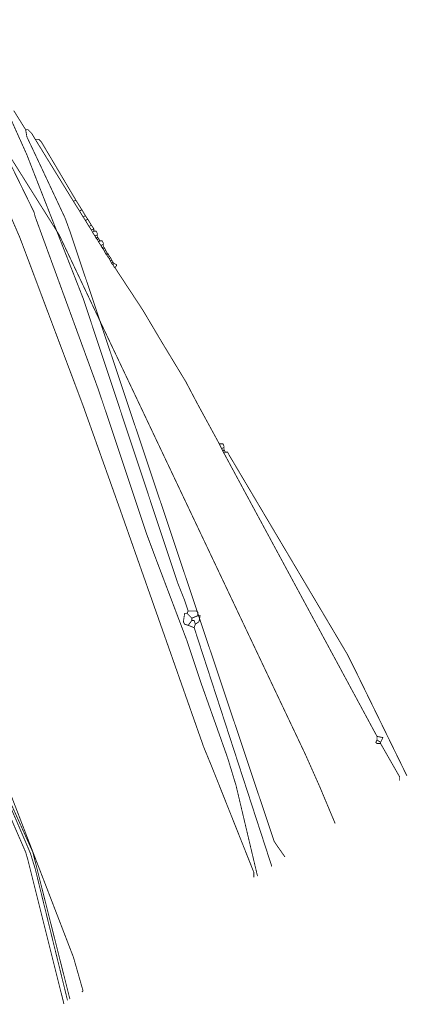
# Model space of a CAD drawing. Header units: metres. Extents: x 189710 to 199671, y 580425 to 586712.
# Tile 6 of 41: x 189909 to 189932, y 581735 to 581794. Entities that reach past the tile are written whole.
import ezdxf

# ---------------------------------------------------------------- set-up
doc = ezdxf.new("R2010")
doc.units = ezdxf.units.M
for name, color, linetype, lineweight in [('B-OI-KL-datatransport_KPN-G', 3, 'DATA_KPN', 18), ('B-OI-KL-datatransport_UPC-G', 3, 'DATA_UPC', 18), ('B-OI-KL-gas lage druk_Stedin-G', 40, 'GAS_LD_STEDIN', 18), ('B-OI-KL-laagspanning_Liander-G', 14, 'LS_LIANDER', 18), ('B-OI-KL-middenspanning_Liander-G', 12, 'MS_LIANDER', 18), ('B-OI-KL-water_Vitens-G', 5, 'WATER_VITENS', 18)]:
    doc.layers.add(name, color=color, linetype=linetype, lineweight=lineweight)
doc.styles.add('rtw_iso', font='iso-rtw.shx')
doc.linetypes.add('DATA_KPN', pattern='A,12.7,-5.08,["KPDA",rtw_iso,S=2.54,R=0,X=-2.54,Y=-1.27],-6.35', length=24.13)
doc.linetypes.add('DATA_UPC', pattern='A,12.7,-5.08,["UPDA",rtw_iso,S=2.54,R=0,X=-2.54,Y=-1.27],-6.35', length=24.13)
doc.linetypes.add('GAS_LD_STEDIN', pattern='A,12.7,-5.08,["STLD",rtw_iso,S=2.54,R=0,X=-2.54,Y=-1.27],-6.35', length=24.13)
doc.linetypes.add('LS_LIANDER', pattern='A,12.7,-5.08,["LILS",rtw_iso,S=2.54,R=0,X=-2.54,Y=-1.27],-6.35', length=24.13)
doc.linetypes.add('MS_LIANDER', pattern='A,12.7,-5.08,["LIMS",rtw_iso,S=2.54,R=0,X=-2.54,Y=-1.27],-6.35', length=24.13)
doc.linetypes.add('WATER_VITENS', pattern='A,12.7,-5.08,["VIWL",rtw_iso,S=2.54,R=0,X=-2.54,Y=-1.27],-6.35', length=24.13)

msp = doc.modelspace()

# ---------------------------------------------------------------- linework, layer by layer
at = {"layer": 'B-OI-KL-datatransport_KPN-G', "ltscale": 0.5, "const_width": 0.05, "flags": 128}
for points in [[(189899.25, 581803.75), (189899.25, 581802.107), (189899.321, 581801.964), (189908.393, 581782.607), (189909.107, 581780.964), (189912.893, 581770.893), (189915.107, 581764.679), (189920.107, 581750.464), (189920.607, 581749.25), (189923.107, 581742.964), (189923.107, 581742.679)], [(189908.75, 581788.536), (189909.464, 581787.393)], [(189909.464, 581787.393), (189909.607, 581787.393), (189909.821, 581787.179), (189910.036, 581786.821)], [(189909.464, 581787.393), (189909.536, 581786.964), (189910.179, 581785.607), (189911.821, 581782.107), (189912.107, 581781.321), (189924.321, 581744.821), (189924.464, 581744.607), (189924.964, 581743.893)], [(189910.036, 581786.821), (189910.25, 581786.821), (189910.393, 581786.679), (189912.464, 581783.179)], [(189910.036, 581786.821), (189912.321, 581783.107)], [(189912.464, 581783.179), (189912.321, 581783.107)], [(189912.321, 581783.107), (189912.679, 581782.536)], [(189912.464, 581783.179), (189912.821, 581782.607)], [(189912.821, 581782.607), (189912.679, 581782.536)], [(189912.679, 581782.536), (189912.893, 581782.179)], [(189912.821, 581782.607), (189913.036, 581782.25)], [(189913.036, 581782.25), (189912.893, 581782.179)], [(189913.036, 581782.25), (189913.179, 581782.036)], [(189912.893, 581782.179), (189913.036, 581781.964)], [(189913.179, 581782.036), (189913.036, 581781.964)], [(189913.036, 581781.964), (189913.25, 581781.607)], [(189913.179, 581782.036), (189913.393, 581781.679)], [(189913.393, 581781.679), (189913.25, 581781.607)], [(189913.393, 581781.679), (189913.536, 581781.464)], [(189913.25, 581781.607), (189913.393, 581781.393)], [(189913.536, 581781.464), (189913.393, 581781.393)], [(189913.393, 581781.393), (189913.464, 581781.25)], [(189913.536, 581781.321), (189913.464, 581781.25)], [(189913.464, 581781.25), (189913.607, 581781.036)], [(189913.536, 581781.464), (189913.536, 581781.321)], [(189913.536, 581781.321), (189913.679, 581781.321), (189913.75, 581781.179), (189913.75, 581781.107)], [(189913.75, 581781.107), (189913.607, 581781.036)], [(189913.75, 581781.107), (189913.75, 581780.964)], [(189913.607, 581781.036), (189913.679, 581780.893)], [(189913.75, 581780.964), (189913.679, 581780.893)], [(189913.679, 581780.893), (189913.75, 581780.821)], [(189913.75, 581780.964), (189913.821, 581780.893)], [(189913.821, 581780.893), (189913.75, 581780.821)], [(189913.75, 581780.821), (189913.821, 581780.679)], [(189913.821, 581780.893), (189913.893, 581780.75)], [(189913.893, 581780.75), (189913.821, 581780.679)], [(189913.821, 581780.679), (189913.964, 581780.464)], [(189913.893, 581780.75), (189914.036, 581780.75), (189914.107, 581780.607), (189914.107, 581780.536)], [(189914.107, 581780.536), (189913.964, 581780.464)], [(189914.107, 581780.536), (189914.107, 581780.393)], [(189913.964, 581780.464), (189914.036, 581780.321)], [(189914.107, 581780.393), (189914.036, 581780.321)], [(189914.036, 581780.321), (189914.107, 581780.25)], [(189914.107, 581780.393), (189914.179, 581780.321)], [(189914.179, 581780.321), (189914.107, 581780.25)], [(189914.107, 581780.25), (189914.179, 581780.107)], [(189914.179, 581780.321), (189914.25, 581780.179)], [(189914.25, 581780.179), (189914.179, 581780.107)], [(189914.179, 581780.107), (189914.25, 581779.964)], [(189914.25, 581780.179), (189914.321, 581780.036)], [(189914.321, 581780.036), (189914.25, 581779.964)], [(189914.25, 581779.964), (189914.321, 581779.893)], [(189914.321, 581780.036), (189914.393, 581779.964)], [(189914.393, 581779.964), (189914.321, 581779.893)], [(189914.321, 581779.893), (189914.393, 581779.75)], [(189914.393, 581779.964), (189914.464, 581779.821)], [(189914.464, 581779.821), (189914.393, 581779.75)], [(189914.393, 581779.75), (189914.464, 581779.679)], [(189914.464, 581779.821), (189914.536, 581779.75)], [(189914.536, 581779.75), (189914.464, 581779.679)], [(189914.464, 581779.679), (189914.536, 581779.536)], [(189914.536, 581779.75), (189914.607, 581779.607)], [(189914.607, 581779.607), (189914.536, 581779.536)], [(189914.536, 581779.536), (189914.607, 581779.393)], [(189914.607, 581779.607), (189914.679, 581779.464)], [(189914.679, 581779.464), (189914.607, 581779.393)], [(189914.607, 581779.393), (189914.679, 581779.321)], [(189914.679, 581779.464), (189914.75, 581779.393)], [(189914.75, 581779.393), (189914.679, 581779.321)], [(189914.679, 581779.321), (189914.75, 581779.179)], [(189914.75, 581779.393), (189914.893, 581779.321), (189914.893, 581779.25), (189914.821, 581779.179)], [(189914.75, 581779.179), (189914.821, 581779.179)], [(189914.75, 581779.179), (189914.821, 581779.107)], [(189914.821, 581779.179), (189914.821, 581779.107)], [(189914.821, 581779.107), (189916.464, 581776.607), (189917.607, 581774.679), (189919.036, 581772.321), (189919.75, 581770.964), (189921.036, 581768.607)], [(189921.036, 581768.607), (189921.25, 581768.607), (189921.321, 581768.464), (189921.321, 581768.393)], [(189921.036, 581768.607), (189921.179, 581768.321)], [(189921.321, 581768.393), (189921.179, 581768.321)], [(189921.179, 581768.321), (189921.25, 581768.179)], [(189921.321, 581768.25), (189921.25, 581768.179)], [(189921.25, 581768.179), (189921.321, 581768.036)], [(189921.321, 581768.393), (189921.321, 581768.25)], [(189921.321, 581768.25), (189921.393, 581768.107)], [(189921.393, 581768.107), (189921.321, 581768.036)], [(189921.393, 581768.107), (189921.536, 581768.107), (189921.607, 581767.964), (189928.679, 581756.036), (189929.179, 581755.036), (189932.25, 581748.75)], [(189921.321, 581768.036), (189930.464, 581751.107)], [(189930.464, 581751.107), (189930.821, 581751.036), (189930.679, 581750.75)], [(189930.464, 581751.107), (189930.464, 581750.893)], [(189930.464, 581750.893), (189930.393, 581750.75), (189930.464, 581750.679), (189930.679, 581750.679)], [(189930.464, 581750.893), (189930.679, 581750.75)], [(189930.679, 581750.75), (189930.679, 581750.679)], [(189930.679, 581750.679), (189931.821, 581748.679), (189931.821, 581748.464)], [(189906.964, 581750.179), (189907.964, 581748.25), (189908.893, 581746.107), (189909.75, 581744.107), (189910.036, 581743.179), (189911.964, 581735.321)]]:
    msp.add_lwpolyline(points, dxfattribs=at)
at = {"layer": 'B-OI-KL-datatransport_UPC-G', "ltscale": 0.5, "const_width": 0.05, "flags": 128}
msp.add_lwpolyline([(189885.464, 581798.179), (189891.107, 581783.536), (189892.393, 581778.821), (189892.607, 581778.321), (189899.036, 581763.75), (189899.607, 581762.607), (189905.679, 581752.536), (189907.821, 581748.679), (189908.607, 581747.036), (189909.893, 581744.179), (189909.964, 581743.893), (189912.107, 581735.393)], dxfattribs=at)
at = {"layer": 'B-OI-KL-gas lage druk_Stedin-G', "ltscale": 0.5, "const_width": 0.05, "flags": 128}
msp.add_lwpolyline([(189888.821, 581822.036), (189888.893, 581821.679), (189889.25, 581821.107), (189899.464, 581803.893), (189899.964, 581802.893), (189909.964, 581782.464), (189910.036, 581782.179), (189913.821, 581771.821), (189914.679, 581769.25), (189916.679, 581763.25), (189917.321, 581761.536), (189919.107, 581756.821), (189919.964, 581754.25), (189921.536, 581749.821), (189922.036, 581748.179), (189923.321, 581742.75)], dxfattribs=at)
at = {"layer": 'B-OI-KL-laagspanning_Liander-G', "ltscale": 0.5, "const_width": 0.05, "flags": 128}
for points in [[(189906.679, 581792.036), (189906.893, 581791.821), (189907.321, 581790.821), (189909.536, 581785.893), (189910.036, 581784.607), (189912.893, 581777.321), (189913.321, 581776.036), (189918.536, 581760.321), (189918.964, 581759.25), (189919.179, 581758.607)], [(189919.107, 581758.464), (189918.964, 581758.464), (189918.893, 581757.964), (189918.964, 581757.821), (189919.179, 581757.75)], [(189919.179, 581758.607), (189919.107, 581758.464)], [(189919.107, 581758.464), (189919.393, 581758.179)], [(189919.179, 581758.607), (189919.679, 581758.607), (189919.75, 581758.536), (189919.75, 581758.321)], [(189919.75, 581758.321), (189919.393, 581758.179)], [(189919.393, 581758.179), (189919.393, 581758.036)], [(189919.75, 581758.321), (189919.893, 581758.321), (189919.821, 581757.964), (189919.607, 581757.821)], [(189919.393, 581758.036), (189919.179, 581757.75)], [(189919.179, 581757.75), (189919.536, 581757.607)], [(189919.393, 581758.036), (189919.536, 581758.036), (189919.607, 581757.821)], [(189919.607, 581757.821), (189919.536, 581757.607)], [(189919.536, 581757.607), (189924.179, 581743.321)]]:
    msp.add_lwpolyline(points, dxfattribs=at)
at = {"layer": 'B-OI-KL-middenspanning_Liander-G', "ltscale": 0.5, "const_width": 0.05, "flags": 128}
for points in [[(189884.893, 581797.393), (189885.464, 581797.679), (189885.536, 581797.607), (189887.964, 581792.464), (189888.25, 581791.679), (189891.107, 581783.75), (189892.321, 581779.107), (189892.536, 581778.607), (189897.464, 581766.893), (189898.464, 581764.75), (189906.036, 581751.321), (189907.821, 581747.964), (189909.464, 581744.179), (189909.607, 581743.679), (189911.75, 581735.107)], [(189906.536, 581788.964), (189911.464, 581781.107), (189926.179, 581750.036), (189927.036, 581748.107), (189927.964, 581745.893)]]:
    msp.add_lwpolyline(points, dxfattribs=at)
at = {"layer": 'B-OI-KL-water_Vitens-G', "ltscale": 0.5, "const_width": 0.05, "flags": 128}
msp.add_lwpolyline([(189867.464, 581826.107), (189867.464, 581825.893), (189867.821, 581825.321), (189880.107, 581805.179), (189881.107, 581803.393), (189887.25, 581791.75), (189888.036, 581790.393), (189895.25, 581777.893), (189895.679, 581777.036), (189903.821, 581759.893), (189904.179, 581759.036), (189912.321, 581737.893), (189912.893, 581735.893), (189912.821, 581735.821)], dxfattribs=at)

doc.saveas('drawing.dxf')
